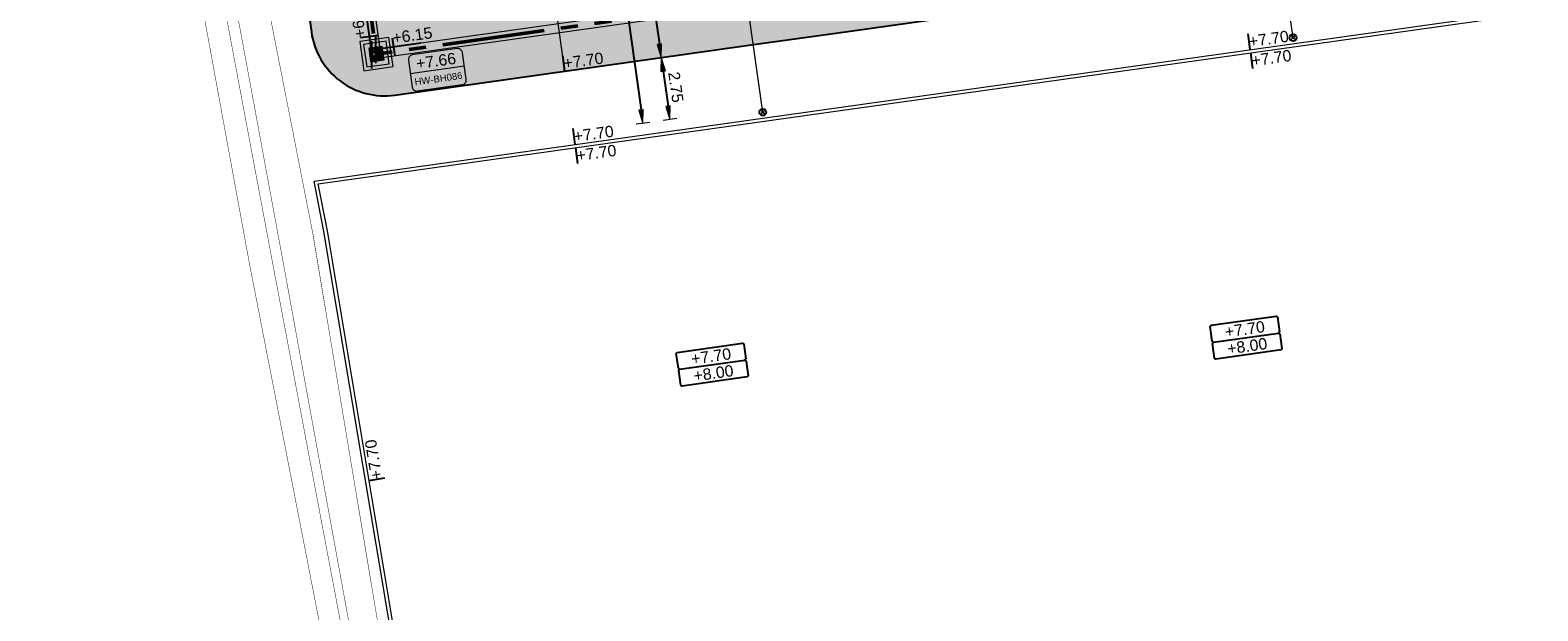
# Model space of a CAD drawing. Extents: x 98477 to 100410, y 398052 to 398969.
# Tile 189 of 256: x 98814 to 98880, y 398141 to 398166. Entities that reach past the tile are written whole.
import ezdxf
from ezdxf.enums import TextEntityAlignment as Align

# ---------------------------------------------------------------- set-up
doc = ezdxf.new("R2010")
doc.units = 0
doc.linetypes.add('RI-DWA', pattern=[9.75, 4.5, -0.75, 0.75, -0.75, 0.75, -0.75, 0.75, -0.75])
doc.linetypes.add('RI-RWA', pattern=[8.25, 4.5, -0.75, 0.75, -0.75, 0.75, -0.75])
for name, color, linetype, lineweight in [('B-bestaande watergang', 150, 'Continuous', 9), ('N-KO-kantverharding', 2, 'Continuous', 25), ('N-RI-DWA huisaansluitleiding', 24, 'RI-DWA', 18), ('N-RI-DWA ontstoppingstuk', 24, 'Continuous', 25), ('N-RI-RWA b.o.b.', 162, 'Continuous', 25), ('N-RI-RWA hoofdriool', 162, 'RI-RWA', 50), ('N-RI-RWA hoofdriool buiswand', 162, 'Continuous', 13), ('N-RI-RWA put', 1, 'Continuous', 25), ('N-RI-RWA putdeksel', 7, 'Continuous', 18), ('N-RI-RWA putnummer', 162, 'Continuous', 18), ('N-RI-RWA putwand', 7, 'Continuous', 18), ("N-VH-arcering 'MAT' grijs 251", 251, 'Continuous', 18), ('X-AL-afwerkhoogte', 4, 'Continuous', 30), ('X-AL-hoogtelijn - Niv 1', 1, 'AL-HOOGTELIJN', 18), ('X-AL-maatvoering VERWERKT', 180, 'Continuous', 18), ('X-AL-planhoogte brm', 10, 'Continuous', 25), ('X-AL-planhoogte wrm', 252, 'Continuous', 25), ('X-AL-planthoogte VERWERKT', 180, 'Continuous', 25)]:
    doc.layers.add(name, color=color, linetype=linetype, lineweight=lineweight)
for name, color, linetype, plot in [('X-AL-contourlijnen', 30, 'Continuous', False), ('X-AL-hulplijn', 30, 'Continuous', False), ('X-AL-hulplijn riolering', 30, 'Continuous', False)]:
    doc.layers.add(name, color=color, linetype=linetype, plot=plot)
doc.styles.add('CS Annotative', font='arial.ttf')
doc.styles.get("Standard").update_dxf_attribs({"font": 'txt.shx'})
doc.linetypes.add('AL-HOOGTELIJN', pattern='A,10,-1.5,["H",Standard,S=0.9,R=0,X=-0.3,Y=-0.45],-1.5,30', length=43)
doc.dimstyles.new('CS Annotative', dxfattribs={"dimtxt": 2.5, "dimasz": 3, "dimexe": 0.18, "dimexo": 0.0625, "dimgap": 1, "dimtad": 1, "dimzin": 3, "dimdsep": 46, "dimtxsty": 'CS Annotative', "dimblk": 'CS Dimensionpijl', "dimcen": 0, "dimse1": 1, "dimse2": 1, "dimclrd": 256, "dimclre": 256, "dimadec": 0, "dimazin": 0, "dimtm": 1e-09, "dimtfac": 1, "dimtdec": 0, "dimtofl": 0, "dimtmove": 1, "dimatfit": 1, "dimfxl": 1, "dimtfillclr": 256, "dimtolj": 1, "dimtzin": 3, "dimarcsym": 0})

# ---------------------------------------------------------------- blocks, each defined once
blk = doc.blocks.new('*U52')
h = blk.add_hatch(color=256)
h.dxf.hatch_style = 1
h.paths.add_polyline_path([(-0.156, -0.208, 0.618819), (0.26, 0, 0.235469), (0.156, 0.208)])
at = {"flags": 128}
blk.add_lwpolyline([(-0.156, -0.208), (0.156, 0.208)], dxfattribs=at)
blk.add_circle((0, 0), 0.26)
at = {"layer": 'N-RI-RWA putdeksel', "flags": 128}
blk.add_lwpolyline([(-0.255, -0.339), (0.339, -0.255), (0.255, 0.339), (-0.339, 0.255)], close=True, dxfattribs=at)
at = {"layer": 'N-RI-RWA putdeksel', "lineweight": 5, "flags": 128}
for points in [[(-0.332, 0.206), (-0.106, 0.238)], [(-0.325, 0.156), (-0.192, 0.175)], [(-0.318, 0.107), (-0.231, 0.119)], [(-0.311, 0.057), (-0.252, 0.066)], [(-0.304, 0.008), (-0.26, 0.014)], [(-0.289, 0.262), (-0.258, 0.036)], [(-0.24, 0.269), (-0.221, 0.137)], [(-0.19, 0.276), (-0.178, 0.189)], [(-0.141, 0.283), (-0.132, 0.224)], [(-0.091, 0.29), (-0.085, 0.246)], [(-0.042, 0.297), (-0.036, 0.257)], [(0.008, 0.304), (0.014, 0.26)], [(0.036, 0.258), (0.262, 0.289)], [(0.057, 0.311), (0.066, 0.252)], [(0.107, 0.318), (0.119, 0.231)], [(0.137, 0.221), (0.269, 0.24)], [(0.156, 0.325), (0.175, 0.192)], [(0.189, 0.178), (0.276, 0.19)], [(0.206, 0.332), (0.238, 0.106)], [(0.224, 0.132), (0.283, 0.141)], [(0.246, 0.085), (0.29, 0.091)], [(0.257, 0.036), (0.297, 0.042)], [(-0.297, -0.042), (-0.257, -0.036)], [(-0.29, -0.091), (-0.246, -0.085)], [(-0.283, -0.141), (-0.224, -0.132)], [(-0.276, -0.19), (-0.189, -0.178)], [(-0.269, -0.24), (-0.137, -0.221)], [(-0.262, -0.289), (-0.036, -0.258)], [(-0.238, -0.106), (-0.206, -0.332)], [(-0.175, -0.192), (-0.156, -0.325)], [(-0.119, -0.231), (-0.107, -0.318)], [(-0.066, -0.252), (-0.057, -0.311)], [(-0.014, -0.26), (-0.008, -0.304)], [(0.036, -0.257), (0.042, -0.297)], [(0.085, -0.246), (0.091, -0.29)], [(0.106, -0.238), (0.332, -0.206)], [(0.132, -0.224), (0.141, -0.283)], [(0.178, -0.189), (0.19, -0.276)], [(0.192, -0.175), (0.325, -0.156)], [(0.221, -0.137), (0.24, -0.269)], [(0.231, -0.119), (0.318, -0.107)], [(0.252, -0.066), (0.311, -0.057)], [(0.258, -0.036), (0.289, -0.262)], [(0.26, -0.014), (0.304, -0.008)]]:
    blk.add_lwpolyline(points, dxfattribs=at)
at = {"layer": 'N-RI-RWA putwand', "flags": 128}
for points in [[(-0.553, -0.734), (0.734, -0.553), (0.553, 0.734), (-0.734, 0.553)], [(-0.426, -0.565), (0.565, -0.426), (0.426, 0.565), (-0.565, 0.426)]]:
    blk.add_lwpolyline(points, close=True, dxfattribs=at)
blk = doc.blocks.new('*U161')
at = {"layer": 'X-AL-hulplijn', "flags": 128}
blk.add_lwpolyline([(-0.049, 0.347), (0.049, -0.347)], dxfattribs=at)
at = {"layer": 'X-AL-planthoogte VERWERKT', "linetype": 'Continuous', "style": 'CS Annotative'}
blk.add_attdef('HOOGTE-RECHTS', text='', height=0.5, rotation=172, dxfattribs=at).set_placement((0, 0), align=Align.MIDDLE_LEFT)
blk = doc.blocks.new('*U213')
at = {"layer": 'X-AL-hulplijn riolering', "flags": 128}
for points in [[(-1.39, 9.9), (0, 0)], [(1.42, 4.24), (-2.54, 3.68)], [(0, -3), (0, 3)]]:
    blk.add_lwpolyline(points, dxfattribs=at)
at = {"layer": 'N-RI-RWA b.o.b.', "linetype": 'Continuous', "style": 'CS Annotative'}
blk.add_attdef('B.o.b.rechts', text='', height=0.5, rotation=98, dxfattribs=at).set_placement((-0.51, 0.74), align=Align.MIDDLE_LEFT)
blk = doc.blocks.new('*U214')
at = {"layer": 'X-AL-hulplijn riolering', "flags": 128}
for points in [[(0, -3), (0, 3)], [(9.9, 1.39), (0, 0)], [(4.24, -1.42), (3.68, 2.54)]]:
    blk.add_lwpolyline(points, dxfattribs=at)
at = {"layer": 'N-RI-RWA b.o.b.', "linetype": 'Continuous', "style": 'CS Annotative'}
blk.add_attdef('B.o.b.rechts', text='', height=0.5, rotation=8, dxfattribs=at).set_placement((0.74, 0.51), align=Align.MIDDLE_LEFT)
blk = doc.blocks.new('*U595')
at = {"layer": 'X-AL-hulplijn riolering'}
for points in [[(-0.63, 0.63), (0, 0), (0.63, 0.63, 0.414214)], [(0, 0), (-0.63, -0.63, 0.414214), (0.63, -0.63)]]:
    blk.add_hatch(color=256, dxfattribs=at).paths.add_polyline_path(points)
at = {"lineweight": 9}
blk.add_line((7.46, -4.28), (19.34, -2.61), dxfattribs=at)
blk.add_lwpolyline([(9, -8.11), (18.91, -6.71, 0.414214), (19.76, -5.59), (18.92, 0.36, 0.414214), (17.79, 1.21), (7.89, -0.18, 0.414214), (7.04, -1.31), (7.87, -7.26, 0.414214)], format="xyb", close=True)
at = {"layer": 'X-AL-hulplijn riolering'}
for points in [[(0.75, -0.75), (-0.75, 0.75)], [(0.75, 0.75), (-0.75, -0.75)]]:
    blk.add_lwpolyline(points, dxfattribs=at)
blk.add_circle((0, 0), 0.887, dxfattribs=at)
at = {"style": 'CS Annotative'}
for tag, height, p in [('HOOGTE', 2.5, (13.12, -1.49)), ('NR', 1.5, (13.67, -5.41))]:
    blk.add_attdef(tag, text='', height=height, rotation=8, dxfattribs=at).set_placement(p, align=Align.MIDDLE_CENTER)
blk = doc.blocks.new('*U280')
at = {"layer": 'X-AL-planhoogte brm', "flags": 128}
blk.add_lwpolyline([(-7.25, 3.75), (-7.5, 4), (-7.5, 7.25), (-7.25, 7.5), (7.25, 7.5), (7.5, 7.25), (7.5, 4), (7.25, 3.75)], dxfattribs=at)
at = {"layer": 'X-AL-planhoogte wrm', "flags": 128}
blk.add_lwpolyline([(7.5, 3.5), (7.5, 0.25), (7.25, 0), (-7.25, 0), (-7.5, 0.25), (-7.5, 3.5), (-7.25, 3.75), (7.25, 3.75)], close=True, dxfattribs=at)
at = {"layer": 'X-AL-planhoogte brm', "style": 'CS Annotative'}
blk.add_attdef('OMSCHRIJVING_afwerk', text='', height=2.5, dxfattribs=at).set_placement((0, 5.625), align=Align.MIDDLE_CENTER)
at = {"layer": 'X-AL-planhoogte wrm', "style": 'CS Annotative'}
blk.add_attdef('HOOGTE_eind', text='', height=2.5, dxfattribs=at).set_placement((0, 1.875), align=Align.MIDDLE_CENTER)
blk = doc.blocks.new('*U304')
at = {"layer": 'X-AL-hulplijn', "flags": 128}
blk.add_lwpolyline([(-0.345, -0.058), (0.345, 0.058)], dxfattribs=at)
at = {"layer": 'X-AL-planthoogte VERWERKT', "linetype": 'Continuous', "style": 'CS Annotative'}
blk.add_attdef('HOOGTE-RECHTS', text='', height=0.5, rotation=99.47992, dxfattribs=at).set_placement((0, 0), align=Align.MIDDLE_LEFT)
blk = doc.blocks.new('CS Ontstoppingsstuk')
h = blk.add_hatch(color=256)
edge = h.paths.add_edge_path()
edge.add_arc((0, 0), 0.213, 358.5516, 718.5516)
at = {"lineweight": 18, "flags": 128}
for points in [[(-0.53, -0.53), (0.53, 0.53)], [(0.53, -0.53), (-0.53, 0.53)]]:
    blk.add_lwpolyline(points, dxfattribs=at)
blk.add_circle((0, 0), 0.75)
at = {"lineweight": 18}
blk.add_circle((0, 0), 0.213, dxfattribs=at)
blk = doc.blocks.new('CS Dimensionpijl')
h = blk.add_hatch(color=256)
h.dxf.hatch_style = 1
h.paths.add_polyline_path([(-1, -0.167), (0, 0), (-1, 0.167)])
at = {"flags": 128}
blk.add_lwpolyline([(0, 0.5), (0, -0.5)], dxfattribs=at)
blk.add_lwpolyline([(-1, -0.167), (0, 0), (-1, 0.167)], close=True, dxfattribs=at)
blk = doc.blocks.new('*D932')
at = {"layer": 'X-AL-maatvoering VERWERKT', "linetype": 'Continuous', "lineweight": -2, "transparency": 16777216}
blk.add_line((98840.923, 398171.043), (98841.661, 398165.795), dxfattribs=at)
at = {"layer": 'X-AL-maatvoering VERWERKT', "lineweight": -2, "transparency": 16777216, "xscale": 0.6000000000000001, "yscale": 0.6000000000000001, "zscale": 0.6000000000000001}
for p, rotation in [((98840.84, 398171.638), 97.99999999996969), ((98841.745, 398165.201), 277.9999999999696)]:
    blk.add_blockref('CS Dimensionpijl', p, dxfattribs=dict(at, rotation=rotation))
at = {"layer": 'X-AL-maatvoering VERWERKT', "color": 0, "transparency": 16777216, "insert": (98841.743, 398168.483), "char_height": 0.5, "attachment_point": 5, "rotation": 278, "style": 'CS Annotative'}
blk.add_mtext('\\A1;6.50', dxfattribs=at)
blk = doc.blocks.new('*D933')
at = {"layer": 'X-AL-maatvoering VERWERKT', "linetype": 'Continuous', "lineweight": -2, "transparency": 16777216}
blk.add_line((98841.828, 398164.607), (98842.044, 398163.072), dxfattribs=at)
at = {"layer": 'X-AL-maatvoering VERWERKT', "lineweight": -2, "transparency": 16777216, "xscale": 0.6000000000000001, "yscale": 0.6000000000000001, "zscale": 0.6000000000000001}
for p, rotation in [((98841.745, 398165.201), 97.99999999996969), ((98842.127, 398162.478), 277.9999999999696)]:
    blk.add_blockref('CS Dimensionpijl', p, dxfattribs=dict(at, rotation=rotation))
at = {"layer": 'X-AL-maatvoering VERWERKT', "color": 0, "transparency": 16777216, "insert": (98842.387, 398163.903), "char_height": 0.5, "attachment_point": 5, "rotation": 278, "style": 'CS Annotative'}
blk.add_mtext('\\A1;2.75', dxfattribs=at)
blk = doc.blocks.new('*D1140')
at = {"layer": 'X-AL-maatvoering VERWERKT', "linetype": 'Continuous', "lineweight": -2, "transparency": 16777216}
blk.add_line((98838.796, 398177.561), (98840.856, 398162.905), dxfattribs=at)
at = {"layer": 'X-AL-maatvoering VERWERKT', "lineweight": -2, "transparency": 16777216, "xscale": 0.6000000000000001, "yscale": 0.6000000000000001, "zscale": 0.6000000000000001}
for p, rotation in [((98838.712, 398178.155), 98.00000000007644), ((98840.939, 398162.311), 278.0000000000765)]:
    blk.add_blockref('CS Dimensionpijl', p, dxfattribs=dict(at, rotation=rotation))
at = {"layer": 'X-AL-maatvoering VERWERKT', "color": 0, "transparency": 16777216, "insert": (98839.755, 398174.01), "char_height": 0.5, "attachment_point": 5, "rotation": 278, "style": 'CS Annotative'}
blk.add_mtext('\\A1;16.00', dxfattribs=at)

msp = doc.modelspace()

# ---------------------------------------------------------------- hatches: boundary and pattern name
at = {"layer": "N-VH-arcering 'MAT' grijs 251"}
h = msp.add_hatch(color=256, dxfattribs=at)
h.dxf.hatch_style = 1
edge = h.paths.add_edge_path()
edge.add_line((98801.71, 398275.503), (98759.079, 398269.511))
edge.add_arc((98758.557, 398273.225), 3.75, 188, 278, ccw=False)
edge.add_line((98754.843, 398272.703), (98754.732, 398273.495))
edge.add_arc((98759.436, 398274.156), 4.75, 98, 188, ccw=False)
edge.add_line((98758.775, 398278.86), (98802.644, 398285.025))
edge.add_arc((98800.8, 398298.146), 13.25, 278, 315.36959)
edge.add_arc((98814.321, 398284.798), 5.75, 98, 135.36959, ccw=False)
edge.add_line((98813.521, 398290.492), (98817.945, 398291.114))
edge.add_arc((98818.745, 398285.42), 5.75, 8, 98, ccw=False)
edge.add_line((98824.439, 398286.22), (98832.122, 398231.557))
edge.add_arc((98824.447, 398230.479), 7.75, -36.90338, 8, ccw=False)
edge.add_line((98830.645, 398225.825), (98822.025, 398214.347))
edge.add_arc((98828.622, 398209.393), 8.25, 143.09662, 188)
edge.add_line((98820.453, 398208.245), (98820.952, 398204.691))
edge.add_line((98820.952, 398204.691), (98824.988, 398175.974))
edge.add_line((98824.988, 398175.974), (98826.345, 398166.319))
edge.add_arc((98829.563, 398166.771), 3.25, 188, 278)
edge.add_line((98830.016, 398163.553), (98845.496, 398165.728))
edge.add_line((98845.496, 398165.728), (98850.051, 398166.368))
edge.add_line((98850.051, 398166.368), (98871.26, 398169.349))
edge.add_line((98871.26, 398169.349), (98879.777, 398170.546))
edge.add_line((98879.777, 398170.546), (98895.918, 398172.814))
edge.add_line((98895.918, 398172.814), (98895.013, 398179.251))
edge.add_line((98895.013, 398179.251), (98835.845, 398170.936))
edge.add_arc((98835.184, 398175.639), 4.75, 188, 278, ccw=False)
edge.add_line((98830.48, 398174.978), (98825.977, 398207.018))
edge.add_arc((98833.652, 398208.097), 7.75, 143.09662, 188, ccw=False)
edge.add_line((98827.454, 398212.751), (98836.074, 398224.229))
edge.add_arc((98829.477, 398229.183), 8.25, 323.09662, 368)
edge.add_line((98837.646, 398230.331), (98837.342, 398232.493))
edge.add_line((98837.342, 398232.493), (98837.342, 398232.493))
edge.add_line((98837.342, 398232.493), (98829.688, 398286.958))
edge.add_arc((98835.382, 398287.758), 5.75, 98, 188, ccw=False)
edge.add_line((98834.582, 398293.452), (98882.505, 398300.187))
edge.add_arc((98883.618, 398292.265), 8, 11.63203, 98, ccw=False)
edge.add_line((98891.454, 398293.878), (98891, 398296.086))
edge.add_line((98891, 398296.086), (98889.023, 398305.688))
edge.add_line((98889.023, 398305.688), (98888.557, 398307.974))
edge.add_line((98888.557, 398307.974), (98887.385, 398314.76))
edge.add_arc((98879.502, 398313.398), 8, -82, 9.80108, ccw=False)
edge.add_line((98880.615, 398305.476), (98872.945, 398304.398))
edge.add_arc((98872.423, 398308.111), 3.75, 189.4265, 278, ccw=False)
edge.add_arc((92946.735, 397324.304), 6003.05, 9.426501, 10.6116601)
edge.add_line((98847.121, 398429.774), (98842.313, 398429.098))
edge.add_arc((92946.735, 397324.304), 5998.2, 9.4285467, 10.6137733, ccw=False)
edge.add_arc((98860.089, 398306.469), 3.84, -81.43408, 6.65738, ccw=False)
edge.add_line((98860.661, 398302.671), (98847.185, 398300.777))
edge.add_line((98847.185, 398300.777), (98842.63, 398300.137))
edge.add_line((98842.63, 398300.137), (98820.151, 398296.978))
edge.add_arc((98819.35, 398302.672), 5.75, 188, 278, ccw=False)
edge.add_line((98813.656, 398301.872), (98812.306, 398311.477))
edge.add_line((98812.306, 398311.477), (98811.109, 398319.994))
edge.add_line((98811.109, 398319.994), (98809.244, 398333.263))
edge.add_line((98809.244, 398333.263), (98808.674, 398337.323))
edge.add_line((98808.674, 398337.323), (98807.714, 398344.156))
edge.add_line((98807.714, 398344.156), (98807.707, 398344.206))
edge.add_line((98807.707, 398344.206), (98811.668, 398344.762))
edge.add_line((98811.668, 398344.762), (98829.492, 398347.268))
edge.add_line((98829.492, 398347.268), (98831.968, 398347.616))
edge.add_line((98831.968, 398347.616), (98831.064, 398354.052))
edge.add_line((98831.064, 398354.052), (98828.588, 398353.704))
edge.add_line((98828.588, 398353.704), (98810.763, 398351.199))
edge.add_line((98810.763, 398351.199), (98806.802, 398350.643))
edge.add_line((98806.802, 398350.643), (98806.795, 398350.692))
edge.add_line((98806.795, 398350.692), (98805.146, 398362.424))
edge.add_line((98805.146, 398362.424), (98805.048, 398363.12))
edge.add_line((98805.048, 398363.12), (98803.991, 398370.646))
edge.add_line((98803.991, 398370.646), (98802.488, 398381.341))
edge.add_line((98802.488, 398381.341), (98801.43, 398388.867))
edge.add_line((98801.43, 398388.867), (98799.927, 398399.562))
edge.add_line((98799.927, 398399.562), (98798.869, 398407.088))
edge.add_line((98798.869, 398407.088), (98797.366, 398417.783))
edge.add_line((98797.366, 398417.783), (98796.795, 398421.843))
edge.add_line((98796.795, 398421.843), (98795.884, 398428.329))
edge.add_line((98795.884, 398428.329), (98795.877, 398428.379))
edge.add_line((98795.877, 398428.379), (98799.838, 398428.935))
edge.add_line((98799.838, 398428.935), (98817.663, 398431.44))
edge.add_line((98817.663, 398431.44), (98820.138, 398431.788))
edge.add_line((98820.138, 398431.788), (98819.234, 398438.225))
edge.add_line((98819.234, 398438.225), (98816.758, 398437.877))
edge.add_line((98816.758, 398437.877), (98798.933, 398435.372))
edge.add_line((98798.933, 398435.372), (98794.972, 398434.815))
edge.add_line((98794.972, 398434.815), (98794.965, 398434.865))
edge.add_line((98794.965, 398434.865), (98793.379, 398446.154))
edge.add_line((98793.379, 398446.154), (98792.739, 398450.709))
edge.add_line((98792.739, 398450.709), (98789.338, 398474.904))
edge.add_line((98789.338, 398474.904), (98783.892, 398474.138))
edge.add_line((98783.892, 398474.138), (98786.763, 398453.707))
edge.add_arc((98782.059, 398453.046), 4.75, -82, 8, ccw=False)
edge.add_line((98782.72, 398448.342), (98773.115, 398446.992))
edge.add_line((98773.115, 398446.992), (98764.599, 398445.795))
edge.add_line((98764.599, 398445.795), (98743.407, 398442.817))
edge.add_line((98743.407, 398442.817), (98734.891, 398441.62))
edge.add_line((98734.891, 398441.62), (98611.8, 398424.321))
edge.add_line((98611.8, 398424.321), (98607.657, 398453.801))
edge.add_arc((98611.637, 398454.122), 3.993, 101.39183, 184.60817, ccw=False)
edge.add_line((98610.849, 398458.036), (98611.839, 398458.175))
edge.add_line((98611.839, 398458.175), (98639.566, 398462.072))
edge.add_line((98639.566, 398462.072), (98641.547, 398462.351))
edge.add_line((98641.547, 398462.351), (98659.372, 398464.856))
edge.add_line((98659.372, 398464.856), (98661.847, 398465.204))
edge.add_line((98661.847, 398465.204), (98660.943, 398471.64))
edge.add_line((98660.943, 398471.64), (98649.901, 398470.089))
edge.add_line((98649.901, 398470.089), (98624.649, 398466.54))
edge.add_line((98624.649, 398466.54), (98622.669, 398466.261))
edge.add_line((98622.669, 398466.261), (98604.844, 398463.756))
edge.add_line((98604.844, 398463.756), (98602.864, 398463.478))
edge.add_line((98602.864, 398463.478), (98594.941, 398462.365))
edge.add_line((98594.941, 398462.365), (98576.275, 398459.741))
edge.add_line((98576.275, 398459.741), (98577.18, 398453.304))
edge.add_line((98577.18, 398453.304), (98578.17, 398453.444))
edge.add_line((98578.17, 398453.444), (98598.471, 398456.294))
edge.add_arc((98598.792, 398452.314), 3.993, 11.42491, 94.60954, ccw=False)
edge.add_line((98602.706, 398453.105), (98606.849, 398423.625))
edge.add_line((98606.849, 398423.625), (98548.819, 398415.469))
edge.add_arc((98548.158, 398420.173), 4.75, 188, 278, ccw=False)
edge.add_line((98543.454, 398419.512), (98539.768, 398445.74))
edge.add_line((98539.768, 398445.74), (98538.976, 398445.629))
edge.add_line((98538.976, 398445.629), (98538.732, 398447.362))
edge.add_line((98538.732, 398447.362), (98534.771, 398446.805))
edge.add_line((98534.771, 398446.805), (98536.53, 398434.292))
edge.add_line((98536.53, 398434.292), (98537.17, 398429.737))
edge.add_line((98537.17, 398429.737), (98538.395, 398421.022))
edge.add_line((98538.395, 398421.022), (98539.035, 398416.467))
edge.add_line((98539.035, 398416.467), (98541.025, 398402.306))
edge.add_line((98541.025, 398402.306), (98541.665, 398397.751))
edge.add_line((98541.665, 398397.751), (98543.656, 398383.59))
edge.add_line((98543.656, 398383.59), (98544.296, 398379.035))
edge.add_line((98544.296, 398379.035), (98545.604, 398369.727))
edge.add_arc((98543.871, 398369.483), 1.75, -82, 8, ccw=False)
edge.add_line((98544.115, 398367.75), (98522.477, 398364.709))
edge.add_line((98522.477, 398364.709), (98523.215, 398359.461))
edge.add_line((98523.215, 398359.461), (98545.05, 398362.529))
edge.add_line((98545.05, 398362.529), (98549.605, 398363.17))
edge.add_line((98549.605, 398363.17), (98564.162, 398365.215))
edge.add_arc((98564.824, 398360.512), 4.75, 8, 98, ccw=False)
edge.add_line((98569.527, 398361.173), (98576.5, 398311.56))
edge.add_arc((98571.796, 398310.899), 4.75, -82, 8, ccw=False)
edge.add_line((98572.457, 398306.195), (98563.842, 398304.985))
edge.add_line((98563.842, 398304.985), (98559.287, 398304.344))
edge.add_line((98559.287, 398304.344), (98541.016, 398301.777))
edge.add_line((98541.016, 398301.777), (98541.754, 398296.528))
edge.add_line((98541.754, 398296.528), (98553.885, 398298.233))
edge.add_arc((98554.128, 398296.5), 1.75, 8, 98, ccw=False)
edge.add_line((98555.861, 398296.744), (98557.35, 398286.148))
edge.add_line((98557.35, 398286.148), (98557.99, 398281.593))
edge.add_line((98557.99, 398281.593), (98560.134, 398266.343))
edge.add_line((98560.134, 398266.343), (98560.774, 398261.787))
edge.add_line((98560.774, 398261.787), (98562.917, 398246.537))
edge.add_line((98562.917, 398246.537), (98563.557, 398241.982))
edge.add_line((98563.557, 398241.982), (98565.701, 398226.732))
edge.add_line((98565.701, 398226.732), (98566.341, 398222.177))
edge.add_line((98566.341, 398222.177), (98567.566, 398213.462))
edge.add_line((98567.566, 398213.462), (98568.206, 398208.907))
edge.add_line((98568.206, 398208.907), (98576.531, 398149.669))
edge.add_line((98576.531, 398149.669), (98576.556, 398149.491))
edge.add_line((98576.556, 398149.491), (98535.46, 398143.715))
edge.add_line((98535.46, 398143.715), (98536.347, 398137.407))
edge.add_line((98536.347, 398137.407), (98537.337, 398137.546))
edge.add_line((98537.337, 398137.546), (98577.443, 398143.183))
edge.add_line((98577.443, 398143.183), (98578.765, 398133.775))
edge.add_line((98578.765, 398133.775), (98538.659, 398128.139))
edge.add_line((98538.659, 398128.139), (98537.669, 398128))
edge.add_line((98537.669, 398128), (98538.573, 398121.563))
edge.add_line((98538.573, 398121.563), (98579.669, 398127.339))
edge.add_line((98579.669, 398127.339), (98579.676, 398127.289))
edge.add_line((98579.676, 398127.289), (98580.766, 398119.535))
edge.add_line((98580.766, 398119.535), (98582.575, 398106.662))
edge.add_line((98582.575, 398106.662), (98583.062, 398103.196))
edge.add_line((98583.062, 398103.196), (98584.872, 398090.322))
edge.add_line((98584.872, 398090.322), (98585.359, 398086.856))
edge.add_line((98585.359, 398086.856), (98587.168, 398073.983))
edge.add_line((98587.168, 398073.983), (98588.149, 398067.001))
edge.add_arc((98585.921, 398066.688), 2.25, -71.05268, 8, ccw=False)
edge.add_line((98586.652, 398064.56), (98587.088, 398064.71))
edge.add_line((98587.088, 398064.71), (98595.765, 398067.689))
edge.add_line((98595.765, 398067.689), (98596.093, 398067.801))
edge.add_arc((98595.362, 398069.929), 2.25, 188, 288.94732, ccw=False)
edge.add_line((98593.134, 398069.616), (98582.466, 398145.525))
edge.add_arc((98587.169, 398146.186), 4.75, 98, 188, ccw=False)
edge.add_line((98586.508, 398150.89), (98609.067, 398154.06))
edge.add_line((98609.067, 398154.06), (98621.308, 398156.2))
edge.add_line((98621.308, 398156.2), (98618.713, 398174.661))
edge.add_line((98618.713, 398174.661), (98600.889, 398172.156))
edge.add_line((98600.889, 398172.156), (98602.706, 398159.225))
edge.add_line((98602.706, 398159.225), (98585.673, 398156.831))
edge.add_arc((98585.086, 398161.633), 4.838, 189.02961, 276.97039, ccw=False)
edge.add_line((98580.308, 398160.874), (98573.635, 398208.357))
edge.add_line((98573.635, 398208.357), (98572.717, 398214.893))
edge.add_line((98572.717, 398214.893), (98570.017, 398234.104))
edge.add_line((98570.017, 398234.104), (98569.098, 398240.64))
edge.add_line((98569.098, 398240.64), (98568.632, 398243.957))
edge.add_line((98568.632, 398243.957), (98568.166, 398247.275))
edge.add_arc((98572.869, 398247.936), 4.75, 98, 188, ccw=False)
edge.add_line((98572.208, 398252.64), (98597.856, 398256.244))
edge.add_line((98597.856, 398256.244), (98604.392, 398257.163))
edge.add_line((98604.392, 398257.163), (98619.642, 398259.306))
edge.add_line((98619.642, 398259.306), (98626.178, 398260.225))
edge.add_line((98626.178, 398260.225), (98639.447, 398262.089))
edge.add_line((98639.447, 398262.089), (98639.497, 398262.096))
edge.add_line((98639.497, 398262.096), (98640.054, 398258.135))
edge.add_line((98640.054, 398258.135), (98641.863, 398245.262))
edge.add_line((98641.863, 398245.262), (98642.141, 398243.281))
edge.add_line((98642.141, 398243.281), (98643.255, 398235.359))
edge.add_line((98643.255, 398235.359), (98644.577, 398225.952))
edge.add_line((98644.577, 398225.952), (98646.038, 398215.554))
edge.add_line((98646.038, 398215.554), (98646.386, 398213.078))
edge.add_line((98646.386, 398213.078), (98652.823, 398213.983))
edge.add_line((98652.823, 398213.983), (98652.475, 398216.458))
edge.add_line((98652.475, 398216.458), (98651.709, 398221.905))
edge.add_line((98651.709, 398221.905), (98651.431, 398223.885))
edge.add_line((98651.431, 398223.885), (98649.622, 398236.759))
edge.add_line((98649.622, 398236.759), (98649.343, 398238.739))
edge.add_line((98649.343, 398238.739), (98646.49, 398259.04))
edge.add_line((98646.49, 398259.04), (98645.934, 398263.001))
edge.add_line((98645.934, 398263.001), (98645.983, 398263.008))
edge.add_line((98645.983, 398263.008), (98654.398, 398264.191))
edge.add_line((98654.398, 398264.191), (98722.625, 398273.779))
edge.add_line((98722.625, 398273.779), (98731.142, 398274.976))
edge.add_line((98731.142, 398274.976), (98743.97, 398276.779))
edge.add_arc((98744.557, 398271.977), 4.838, 9.02961, 96.97039, ccw=False)
edge.add_line((98749.335, 398272.737), (98750.727, 398262.834))
edge.add_line((98750.727, 398262.834), (98752.41, 398263.07))
edge.add_line((98752.41, 398263.07), (98756.966, 398263.711))
edge.add_line((98756.966, 398263.711), (98772.216, 398265.854))
edge.add_line((98772.216, 398265.854), (98776.771, 398266.494))
edge.add_line((98776.771, 398266.494), (98795.982, 398269.194))
edge.add_line((98795.982, 398269.194), (98800.537, 398269.834))
edge.add_line((98800.537, 398269.834), (98802.468, 398270.106))
edge.add_line((98802.468, 398270.106), (98801.71, 398275.503))
edge = h.paths.add_edge_path(flags=16)
edge.add_line((98744.062, 398333.464), (98751.984, 398334.577))
edge.add_line((98751.984, 398334.577), (98753.966, 398334.856))
edge.add_line((98753.966, 398334.856), (98764.363, 398336.317))
edge.add_line((98764.363, 398336.317), (98764.363, 398336.317))
edge.add_line((98764.363, 398336.317), (98766.343, 398336.595))
edge.add_line((98766.343, 398336.595), (98774.265, 398337.708))
edge.add_line((98774.265, 398337.708), (98774.247, 398337.837))
edge.add_line((98774.247, 398337.837), (98802.49, 398341.806))
edge.add_line((98802.49, 398341.806), (98803.019, 398338.043))
edge.add_line((98803.019, 398338.043), (98808.474, 398299.225))
edge.add_arc((98800.8, 398298.146), 7.75, -82, 8, ccw=False)
edge.add_line((98801.878, 398290.472), (98771.967, 398286.268))
edge.add_line((98771.967, 398286.268), (98767.412, 398285.628))
edge.add_line((98767.412, 398285.628), (98755.133, 398283.902))
edge.add_line((98755.133, 398283.902), (98746.617, 398282.705))
edge.add_line((98746.617, 398282.705), (98730.376, 398280.423))
edge.add_line((98730.376, 398280.423), (98721.86, 398279.226))
edge.add_line((98721.86, 398279.226), (98654.328, 398269.735))
edge.add_arc((98653.667, 398274.439), 4.75, 188, 278, ccw=False)
edge.add_line((98648.963, 398273.778), (98644.134, 398308.14))
edge.add_line((98644.134, 398308.14), (98642.937, 398316.656))
edge.add_line((98642.937, 398316.656), (98640.3, 398335.422))
edge.add_line((98640.3, 398335.422), (98638.121, 398335.116))
edge.add_line((98638.121, 398335.116), (98637.23, 398334.99))
edge.add_line((98637.23, 398334.99), (98635.051, 398334.684))
edge.add_line((98635.051, 398334.684), (98635.74, 398329.782))
edge.add_line((98635.74, 398329.782), (98636.937, 398321.266))
edge.add_line((98636.937, 398321.266), (98638.385, 398310.967))
edge.add_line((98638.385, 398310.967), (98639.025, 398306.412))
edge.add_line((98639.025, 398306.412), (98641.168, 398291.162))
edge.add_line((98641.168, 398291.162), (98642.365, 398282.646))
edge.add_line((98642.365, 398282.646), (98643.715, 398273.04))
edge.add_arc((98639.011, 398272.379), 4.75, -82, 8, ccw=False)
edge.add_line((98639.672, 398267.675), (98619.322, 398264.815))
edge.add_line((98619.322, 398264.815), (98614.272, 398264.105))
edge.add_line((98614.272, 398264.105), (98593.922, 398261.245))
edge.add_arc((98593.261, 398265.949), 4.75, 188, 278, ccw=False)
edge.add_line((98588.557, 398265.288), (98581.779, 398313.514))
edge.add_line((98581.779, 398313.514), (98580.582, 398322.03))
edge.add_line((98580.582, 398322.03), (98575.231, 398360.106))
edge.add_line((98575.231, 398360.106), (98574.591, 398364.661))
edge.add_line((98574.591, 398364.661), (98572.663, 398378.377))
edge.add_line((98572.663, 398378.377), (98571.188, 398388.873))
edge.add_line((98571.188, 398388.873), (98568.516, 398407.887))
edge.add_arc((98573.22, 398408.548), 4.75, 98, 188, ccw=False)
edge.add_line((98572.559, 398413.251), (98607.119, 398418.109))
edge.add_line((98607.119, 398418.109), (98607.614, 398418.178))
edge.add_line((98607.614, 398418.178), (98611.584, 398389.936))
edge.add_line((98611.584, 398389.936), (98611.455, 398389.918))
edge.add_line((98611.455, 398389.918), (98613.264, 398377.044))
edge.add_line((98613.264, 398377.044), (98613.334, 398376.549))
edge.add_line((98613.334, 398376.549), (98626.207, 398378.358))
edge.add_line((98626.207, 398378.358), (98628.188, 398378.637))
edge.add_line((98628.188, 398378.637), (98636.11, 398379.75))
edge.add_line((98636.11, 398379.75), (98648.369, 398381.473))
edge.add_line((98648.369, 398381.473), (98647.465, 398387.91))
edge.add_line((98647.465, 398387.91), (98634.591, 398386.1))
edge.add_line((98634.591, 398386.1), (98632.492, 398385.805))
edge.add_line((98632.492, 398385.805), (98619.737, 398384.013))
edge.add_line((98619.737, 398384.013), (98617.509, 398383.7))
edge.add_line((98617.509, 398383.7), (98612.566, 398418.874))
edge.add_line((98612.566, 398418.874), (98613.061, 398418.944))
edge.add_line((98613.061, 398418.944), (98667.575, 398426.605))
edge.add_line((98667.575, 398426.605), (98722.089, 398434.267))
edge.add_line((98722.089, 398434.267), (98726.149, 398434.837))
edge.add_line((98726.149, 398434.837), (98759.422, 398439.513))
edge.add_line((98759.422, 398439.513), (98763.483, 398440.084))
edge.add_line((98763.483, 398440.084), (98783.486, 398442.895))
edge.add_arc((98784.147, 398438.192), 4.75, 8, 98, ccw=False)
edge.add_line((98788.851, 398438.853), (98795.615, 398390.726))
edge.add_arc((98790.911, 398390.065), 4.75, -82, 8, ccw=False)
edge.add_line((98791.572, 398385.361), (98787.363, 398384.769))
edge.add_line((98787.363, 398384.769), (98774.49, 398382.96))
edge.add_line((98774.49, 398382.96), (98766.122, 398381.784))
edge.add_line((98766.122, 398381.784), (98766.072, 398381.777))
edge.add_line((98766.072, 398381.777), (98764.945, 398389.798))
edge.add_line((98764.945, 398389.798), (98762.092, 398410.099))
edge.add_line((98762.092, 398410.099), (98761.953, 398411.089))
edge.add_line((98761.953, 398411.089), (98755.516, 398410.184))
edge.add_line((98755.516, 398410.184), (98755.655, 398409.194))
edge.add_line((98755.655, 398409.194), (98758.508, 398388.894))
edge.add_line((98758.508, 398388.894), (98759.636, 398380.872))
edge.add_line((98759.636, 398380.872), (98759.586, 398380.865))
edge.add_line((98759.586, 398380.865), (98748.792, 398379.348))
edge.add_line((98748.792, 398379.348), (98744.237, 398378.708))
edge.add_line((98744.237, 398378.708), (98741.316, 398378.298))
edge.add_line((98741.316, 398378.298), (98735.869, 398377.532))
edge.add_line((98735.869, 398377.532), (98732.948, 398377.122))
edge.add_line((98732.948, 398377.122), (98728.393, 398376.482))
edge.add_line((98728.393, 398376.482), (98718.319, 398375.066))
edge.add_arc((98720.442, 398359.964), 15.25, 98, 128)
edge.add_line((98711.053, 398371.981), (98707.249, 398369.01))
edge.add_line((98707.249, 398369.01), (98710.512, 398364.833))
edge.add_line((98710.512, 398364.833), (98713.62, 398367.262))
edge.add_arc((98721.254, 398357.324), 12.531, 99.3779, 127.53006, ccw=False)
edge.add_line((98719.212, 398369.688), (98728.557, 398371.001))
edge.add_line((98728.557, 398371.001), (98733.112, 398371.641))
edge.add_line((98733.112, 398371.641), (98743.906, 398373.158))
edge.add_line((98743.906, 398373.158), (98752.423, 398374.355))
edge.add_line((98752.423, 398374.355), (98763.216, 398375.872))
edge.add_line((98763.216, 398375.872), (98767.772, 398376.512))
edge.add_line((98767.772, 398376.512), (98793.321, 398380.103))
edge.add_arc((98793.768, 398376.291), 3.838, 9.30419, 96.69581, ccw=False)
edge.add_line((98797.556, 398376.911), (98799.602, 398362.354))
edge.add_line((98799.602, 398362.354), (98801.641, 398347.847))
edge.add_line((98801.641, 398347.847), (98801.71, 398347.352))
edge.add_line((98801.71, 398347.352), (98773.468, 398343.383))
edge.add_line((98773.468, 398343.383), (98773.361, 398344.145))
edge.add_line((98773.361, 398344.145), (98770.885, 398343.797))
edge.add_line((98770.885, 398343.797), (98758.012, 398341.988))
edge.add_line((98758.012, 398341.988), (98756.031, 398341.71))
edge.add_line((98756.031, 398341.71), (98743.158, 398339.9))
edge.add_line((98743.158, 398339.9), (98743.158, 398339.9))
edge.add_line((98743.158, 398339.9), (98742.167, 398339.761))
edge.add_line((98742.167, 398339.761), (98743.072, 398333.324))
edge.add_line((98743.072, 398333.324), (98744.062, 398333.464))
edge = h.paths.add_edge_path(flags=16)
edge.add_line((98545.99, 398402.903), (98545.74, 398404.686))
edge.add_arc((98550.444, 398405.347), 4.75, 98, 188, ccw=False)
edge.add_line((98549.783, 398410.05), (98557.705, 398411.164))
edge.add_arc((98558.366, 398406.46), 4.75, 8, 98, ccw=False)
edge.add_line((98563.07, 398407.121), (98563.355, 398405.091))
edge.add_line((98563.355, 398405.091), (98565.095, 398392.713))
edge.add_line((98565.095, 398392.713), (98565.443, 398390.237))
edge.add_line((98565.443, 398390.237), (98567.182, 398377.859))
edge.add_line((98567.182, 398377.859), (98567.468, 398375.829))
edge.add_arc((98562.764, 398375.168), 4.75, -82, 8, ccw=False)
edge.add_line((98563.425, 398370.464), (98555.503, 398369.35))
edge.add_arc((98554.842, 398374.054), 4.75, 188, 278, ccw=False)
edge.add_line((98550.138, 398373.393), (98549.887, 398375.176))
edge.add_line((98549.887, 398375.176), (98548.078, 398388.049))
edge.add_line((98548.078, 398388.049), (98547.8, 398390.03))
edge.add_line((98547.8, 398390.03), (98545.99, 398402.903))
edge = h.paths.add_edge_path(flags=16)
edge.add_line((98580.974, 398279.723), (98580.696, 398281.704))
edge.add_line((98580.696, 398281.704), (98579.235, 398292.102))
edge.add_line((98579.235, 398292.102), (98578.56, 398296.904))
edge.add_arc((98573.856, 398296.243), 4.75, 8, 98)
edge.add_line((98573.195, 398300.947), (98565.57, 398299.875))
edge.add_arc((98566.231, 398295.172), 4.75, 98, 186.19036)
edge.add_line((98561.508, 398294.659), (98561.506, 398294.659))
edge.add_line((98561.506, 398294.659), (98563.663, 398279.31))
edge.add_line((98563.663, 398279.31), (98563.942, 398277.329))
edge.add_line((98563.942, 398277.329), (98566.099, 398261.98))
edge.add_line((98566.099, 398261.98), (98566.101, 398261.981))
edge.add_arc((98570.782, 398262.79), 4.75, 189.80964, 278)
edge.add_line((98571.443, 398258.086), (98579.068, 398259.158))
edge.add_arc((98578.407, 398263.862), 4.75, 278, 368)
edge.add_line((98583.111, 398264.523), (98582.436, 398269.325))
edge.add_line((98582.436, 398269.325), (98580.974, 398279.723))
edge = h.paths.add_edge_path(flags=16)
edge.add_line((98615.081, 398162.782), (98614.489, 398166.998))
edge.add_arc((98612.756, 398166.755), 1.75, 8, 98)
edge.add_line((98612.512, 398168.488), (98608.551, 398167.931))
edge.add_arc((98608.795, 398166.198), 1.75, 98, 188)
edge.add_line((98607.062, 398165.955), (98607.654, 398161.738))
edge.add_arc((98609.387, 398161.982), 1.75, 188, 278)
edge.add_line((98609.631, 398160.249), (98613.592, 398160.805))
edge.add_arc((98613.348, 398162.538), 1.75, 278, 368)

# ---------------------------------------------------------------- linework, layer by layer
at = {"layer": 'B-bestaande watergang', "const_width": 0.02, "flags": 128}
for points in [[(98810.02, 398112.462), (98824.084, 398107.241), (98834.574, 398103.594), (98834.907, 398104.301), (98833, 398114.836), (98833.008, 398114.742), (98828.644, 398136.836), (98825.036, 398156.572), (98820.219, 398182.638), (98816.189, 398203.594), (98812.167, 398225.575)], [(98811.709, 398225.433), (98815.731, 398203.452), (98819.701, 398182.464), (98824.567, 398156.558), (98828.322, 398136.704), (98832.438, 398114.646), (98834.169, 398105.378), (98834.18, 398104.709), (98833.699, 398104.496), (98824.082, 398107.772), (98810.507, 398112.831)], [(98810.823, 398113.732), (98824.24, 398108.595), (98833.07, 398105.787), (98832.58, 398109.26), (98831.783, 398114.474), (98827.456, 398136.47), (98823.612, 398156.185), (98818.809, 398182.391), (98814.506, 398203.306), (98810.812, 398223.913)], [(98813.776, 398222.983), (98817.757, 398203.998), (98821.441, 398182.762), (98826.409, 398157.472), (98829.848, 398136.877), (98834.046, 398116.174), (98836.026, 398104.996), (98836.104, 398103.591), (98835.385, 398102.553), (98833.691, 398102.773), (98824.214, 398105.942), (98809.938, 398111.594)]]:
    msp.add_lwpolyline(points, dxfattribs=at)
at = {"layer": 'N-KO-kantverharding', "flags": 128}
msp.add_lwpolyline([(98830.645, 398225.825), (98823.216, 398215.933), (98822.025, 398214.347, 0.198474), (98820.453, 398208.245), (98820.952, 398204.691), (98818.972, 398204.413), (98823.008, 398175.695), (98824.988, 398175.974), (98826.345, 398166.319, 0.414214), (98830.016, 398163.553), (98845.496, 398165.728), (98850.051, 398166.368), (98871.26, 398169.349), (98879.777, 398170.546), (98895.918, 398172.814)], format="xyb", dxfattribs=at)
at = {"layer": 'N-RI-DWA huisaansluitleiding', "flags": 128}
for points in [[(98869.549, 398166.079), (98868.658, 398172.417)], [(98846.211, 398162.799), (98845.32, 398169.137)]]:
    msp.add_lwpolyline(points, dxfattribs=at)
at = {"layer": 'N-RI-RWA hoofdriool'}
for points in [[(98822.713, 398211.561), (98829.207, 398165.357)], [(98893.772, 398174.432), (98829.207, 398165.357)]]:
    msp.add_lwpolyline(points, dxfattribs=at)
at = {"layer": 'N-RI-RWA hoofdriool buiswand', "flags": 128}
for points in [[(98829.009, 398165.33), (98822.515, 398211.533)], [(98829.405, 398165.385), (98822.911, 398211.588)], [(98893.744, 398174.63), (98829.179, 398165.556)], [(98893.8, 398174.234), (98829.235, 398165.159)]]:
    msp.add_lwpolyline(points, dxfattribs=at)
at = {"layer": 'X-AL-contourlijnen', "flags": 128}
msp.add_lwpolyline([(98830.645, 398225.825), (98822.025, 398214.347, 0.198474), (98820.453, 398208.245), (98820.952, 398204.691), (98824.988, 398175.974), (98826.345, 398166.319, 0.414214), (98830.016, 398163.553), (98845.496, 398165.728), (98850.051, 398166.368), (98871.26, 398169.349), (98879.777, 398170.546), (98895.918, 398172.814), (98895.013, 398179.251), (98835.845, 398170.936, -0.414214), (98830.48, 398174.978), (98825.977, 398207.018, -0.198474), (98827.454, 398212.751), (98836.074, 398224.229, 0.198474)], format="xyb", dxfattribs=at)
at = {"layer": 'X-AL-hoogtelijn - Niv 1', "ltscale": 0.25, "flags": 128}
msp.add_lwpolyline([(98836.588, 398171.04), (98837.492, 398164.603)], dxfattribs=at)
at = {"layer": 'X-AL-hoogtelijn - Niv 1', "flags": 128}
for points in [[(98826.467, 398159.772), (98895.727, 398169.506), (98903.594, 398113.53), (98898.984, 398091.845, -0.048529), (98898.211, 398091.887), (98894.911, 398092.388), (98889.239, 398093.32), (98883.578, 398094.321), (98877.929, 398095.389), (98875.789, 398095.821), (98872.294, 398096.527), (98866.674, 398097.734), (98861.069, 398099.007), (98836.538, 398104.974), (98834.537, 398116.267), (98830.34, 398136.968), (98826.901, 398157.561)], [(98826.644, 398159.645), (98895.599, 398169.336), (98903.441, 398113.535), (98898.862, 398091.991, -0.040998), (98898.233, 398092.035), (98894.935, 398092.536), (98889.264, 398093.468), (98883.605, 398094.468), (98877.958, 398095.536), (98875.819, 398095.968), (98872.325, 398096.674), (98866.706, 398097.88), (98861.104, 398099.153), (98836.668, 398105.097), (98834.685, 398116.295), (98830.487, 398136.995), (98827.049, 398157.588)]]:
    msp.add_lwpolyline(points, format="xyb", close=True, dxfattribs=at)

# ---------------------------------------------------------------- block references
at = {"layer": 'N-RI-DWA ontstoppingstuk', "xscale": 0.2, "yscale": 0.2, "zscale": 0.2}
for p in [(98869.549, 398166.079), (98846.211, 398162.799)]:
    msp.add_blockref('CS Ontstoppingsstuk', p, dxfattribs=at)
at = {"layer": 'N-RI-RWA b.o.b.'}
ref = msp.add_blockref('*U213', (98829.009, 398165.33), dxfattribs=dict(at, xscale=0.2, yscale=0.2, zscale=0.2))
ref.add_attrib('B.o.b.rechts', '+6.15', dxfattribs={"linetype": 'Continuous', "height": 0.5, "rotation": 98, "style": 'CS Annotative'}).set_placement((98828.501, 398166.066), align=Align.MIDDLE_LEFT)
ref = msp.add_blockref('*U214', (98829.179, 398165.556), dxfattribs=dict(at, xscale=0.2, yscale=0.2, zscale=0.2))
ref.add_attrib('B.o.b.rechts', '+6.15', dxfattribs={"linetype": 'Continuous', "height": 0.5, "rotation": 8, "style": 'CS Annotative'}).set_placement((98829.915, 398166.063), align=Align.MIDDLE_LEFT)
at = {"layer": 'N-RI-RWA put'}
msp.add_blockref('*U52', (98829.207, 398165.357), dxfattribs=at)
at = {"layer": 'N-RI-RWA putnummer'}
ref = msp.add_blockref('*U595', (98829.207, 398165.357), dxfattribs=dict(at, xscale=0.2, yscale=0.2, zscale=0.2))
ref.add_attrib('HOOGTE', '+7.66', dxfattribs={"linetype": 'Continuous', "height": 0.5, "rotation": 8, "style": 'CS Annotative'}).set_placement((98831.831, 398165.059), align=Align.MIDDLE_CENTER)
ref.add_attrib('NR', 'HW-BH086', dxfattribs={"linetype": 'Continuous', "height": 0.3, "rotation": 8, "style": 'CS Annotative'}).set_placement((98831.941, 398164.276), align=Align.MIDDLE_CENTER)
at = {"layer": 'X-AL-afwerkhoogte'}
ref = msp.add_blockref('*U280', (98867.583, 398152.146), dxfattribs=dict(at, xscale=0.2, yscale=0.2, zscale=0.2, rotation=8))
ref.add_attrib('OMSCHRIJVING_afwerk', '+7.70', dxfattribs={"layer": 'X-AL-planhoogte brm', "linetype": 'Continuous', "height": 0.5, "rotation": 8, "style": 'CS Annotative'}).set_placement((98867.426, 398153.26), align=Align.MIDDLE_CENTER)
ref.add_attrib('HOOGTE_eind', '+8.00', dxfattribs={"layer": 'X-AL-planhoogte wrm', "linetype": 'Continuous', "height": 0.5, "rotation": 8, "style": 'CS Annotative'}).set_placement((98867.531, 398152.517), align=Align.MIDDLE_CENTER)
ref = msp.add_blockref('*U280', (98844.094, 398150.955), dxfattribs=dict(at, xscale=0.2, yscale=0.2, zscale=0.2, rotation=8))
ref.add_attrib('OMSCHRIJVING_afwerk', '+7.70', dxfattribs={"layer": 'X-AL-planhoogte brm', "linetype": 'Continuous', "height": 0.5, "rotation": 8, "style": 'CS Annotative'}).set_placement((98843.938, 398152.069), align=Align.MIDDLE_CENTER)
ref.add_attrib('HOOGTE_eind', '+8.00', dxfattribs={"layer": 'X-AL-planhoogte wrm', "linetype": 'Continuous', "height": 0.5, "rotation": 8, "style": 'CS Annotative'}).set_placement((98844.042, 398151.326), align=Align.MIDDLE_CENTER)
at = {"layer": 'X-AL-planthoogte VERWERKT'}
ref = msp.add_blockref('*U161', (98867.604, 398165.907), dxfattribs=at)
ref.add_attrib('HOOGTE-RECHTS', '+7.70', dxfattribs={"linetype": 'Continuous', "height": 0.5, "rotation": 8, "style": 'CS Annotative'}).set_placement((98867.604, 398165.907), align=Align.MIDDLE_LEFT)
ref = msp.add_blockref('*U161', (98837.444, 398164.95), dxfattribs=at)
ref.add_attrib('HOOGTE-RECHTS', '+7.70', dxfattribs={"linetype": 'Continuous', "height": 0.5, "rotation": 8, "style": 'CS Annotative'}).set_placement((98837.444, 398164.95), align=Align.MIDDLE_LEFT)
ref = msp.add_blockref('*U161', (98867.722, 398165.065), dxfattribs=at)
ref.add_attrib('HOOGTE-RECHTS', '+7.70', dxfattribs={"linetype": 'Continuous', "height": 0.5, "rotation": 8, "style": 'CS Annotative'}).set_placement((98867.722, 398165.065), align=Align.MIDDLE_LEFT)
ref = msp.add_blockref('*U161', (98837.896, 398161.731), dxfattribs=at)
ref.add_attrib('HOOGTE-RECHTS', '+7.70', dxfattribs={"linetype": 'Continuous', "height": 0.5, "rotation": 8, "style": 'CS Annotative'}).set_placement((98837.896, 398161.731), align=Align.MIDDLE_LEFT)
ref = msp.add_blockref('*U161', (98838.014, 398160.89), dxfattribs=at)
ref.add_attrib('HOOGTE-RECHTS', '+7.70', dxfattribs={"linetype": 'Continuous', "height": 0.5, "rotation": 8, "style": 'CS Annotative'}).set_placement((98838.014, 398160.89), align=Align.MIDDLE_LEFT)
msp.add_blockref('*U304', (98829.229, 398146.657), dxfattribs=at).add_auto_attribs({'HOOGTE-RECHTS': '+7.70'})

# ---------------------------------------------------------------- dimensions: what is measured, and where the dimension line sits
at = {"layer": 'X-AL-maatvoering VERWERKT'}
dim = msp.add_linear_dim(base=(98840.939, 398162.311), p1=(98838.712, 398178.155), p2=(98840.939, 398162.311), angle=278, dimstyle='CS Annotative', dxfattribs=at)
dim.commit()
dim.dimension.update_dxf_attribs({"geometry": '*D1140', "text_midpoint": (98839.304, 398173.946), "dimtype": 161})
for base, p1, p2, picture, middle in [((98841.745, 398165.201), (98840.84, 398171.638), (98841.745, 398165.201), '*D932', (98841.743, 398168.483)), ((98842.127, 398162.478), (98841.745, 398165.201), (98842.127, 398162.478), '*D933', (98842.387, 398163.903))]:
    dim = msp.add_linear_dim(base=base, p1=p1, p2=p2, angle=98, dimstyle='CS Annotative', dxfattribs=at)
    dim.commit()
    dim.dimension.update_dxf_attribs({"geometry": picture, "text_midpoint": middle})

doc.saveas('drawing.dxf')
